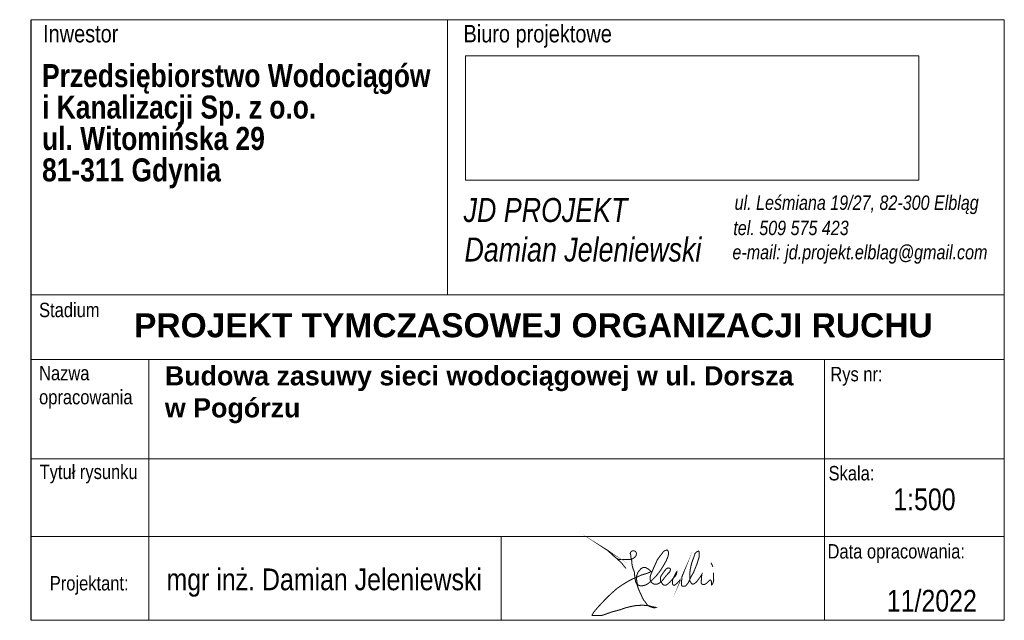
# Model space of a CAD drawing. Header units: metres. Extents: x -104 to 0, y 0 to 63.
import ezdxf
from ezdxf.enums import TextEntityAlignment as Align

# ---------------------------------------------------------------- set-up
doc = ezdxf.new("R2010")
doc.units = ezdxf.units.M
for name, color, linetype, lineweight in [('!_ramka', 250, 'Continuous', 20), ('001 PROJEKT DROGI', 7, 'Continuous', 0), ('D-wymiarowanie', 7, 'Continuous', 0)]:
    doc.layers.add(name, color=color, linetype=linetype, lineweight=lineweight)
doc.layers.add('tab_1', color=7, linetype='Continuous')
doc.styles.add('Arial_B_3', font='arialbd.ttf', dxfattribs={"height": 2.5})
doc.styles.add('drogi', font='ariali.ttf', dxfattribs={"width": 0.8})
doc.styles.add('STANDARD NARROW', font='ARIALN.TTF')
doc.styles.add('żelbet przekrój 1 50', font='arial.ttf', dxfattribs={"height": 12})
picture_1 = doc.add_image_def('image1.bmp', size_in_pixel=(2126, 583))

# ---------------------------------------------------------------- blocks, each defined once
blk = doc.blocks.new('Podpis_DJ')
at = {"layer": 'tab_1', "color": 170, "linetype": 'Continuous', "lineweight": 13, "const_width": 0.1185389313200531}
for points in [[(-3.256809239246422, 2.955553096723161), (-3.744983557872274, 3.563867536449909), (-4.347276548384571, 4.134162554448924), (-4.924209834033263, 4.634754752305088), (-5.36166474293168, 5.040297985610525), (-5.761080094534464, 5.287425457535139), (-5.298265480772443, 4.976931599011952), (-4.816431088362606, 4.514359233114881), (-4.353616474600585, 4.127826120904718), (-4.080999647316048, 3.988420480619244), (-3.611845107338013, 3.97574720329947), (-3.136350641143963, 3.988420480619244), (-2.762294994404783, 4.001093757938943), (-2.464318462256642, 4.077133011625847), (-2.248760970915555, 4.235548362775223), (-2.083922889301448, 4.419310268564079), (-2.03320347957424, 4.672774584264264), (-2.064903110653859, 4.793170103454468), (-2.140982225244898, 4.907229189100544), (-2.236081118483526, 4.970595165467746), (-2.445298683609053, 5.00227815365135), (-2.597456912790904, 4.95792188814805), (-2.724255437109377, 4.81217981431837), (-2.755955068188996, 4.666437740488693), (-2.692555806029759, 4.489012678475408), (-2.679875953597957, 4.254558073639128), (-2.648176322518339, 4.115152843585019), (-2.578489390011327, 3.83070744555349), (-2.558562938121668, 3.508069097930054), (-2.522695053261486, 3.249161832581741), (-2.4748721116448, 3.053985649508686), (-2.411107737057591, 2.878725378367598), (-2.265390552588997, 2.496923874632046), (-2.24939550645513, 2.181192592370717), (-2.177419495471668, 1.705597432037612), (-2.125436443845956, 1.401855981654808), (-1.94494739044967, 1.025103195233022), (-1.774023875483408, 0.5000415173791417), (-1.442331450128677, -0.212292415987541), (-1.223121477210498, -0.6891478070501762), (-1.061937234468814, -0.8566916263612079), (-0.8040423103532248, -1.243331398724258), (-0.5397002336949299, -1.436651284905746), (-0.1657531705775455, -1.571975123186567), (0.07924676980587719, -1.604195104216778), (0.2210888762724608, -1.559086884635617), (-0.1722003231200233, -1.481759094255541), (-0.4752266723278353, -1.404431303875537), (-0.797595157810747, -1.33999134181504), (-1.274700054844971, -1.307771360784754), (-1.809831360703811, -1.320659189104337), (-2.196673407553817, -1.359323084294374), (-2.75114684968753, -1.468871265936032), (-3.357199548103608, -1.623526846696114), (-3.911672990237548, -1.82329064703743), (-4.961338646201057, -2.103036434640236), (-5.451338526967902, -2.283468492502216), (-5.96712769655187, -2.470344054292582), (-6.418443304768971, -2.49612012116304), (-6.850416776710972, -2.49612012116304), (-7.166338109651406, -2.49612012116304), (-7.146995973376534, -2.386572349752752), (-6.979364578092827, -2.103036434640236), (-6.740811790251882, -1.813057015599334), (-6.444232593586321, -1.471525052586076), (-5.63186490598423, -0.6080302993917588), (-4.938388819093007, 0.06709482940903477), (-4.332336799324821, 0.595502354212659), (-3.726284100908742, 1.027249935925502), (-2.952600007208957, 1.497661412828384), (-2.44325799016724, 1.755421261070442), (-1.946810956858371, 1.961628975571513), (-1.495495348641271, 2.180724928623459), (-0.9152326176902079, 2.354712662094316), (-0.5348377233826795, 2.483592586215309), (-0.3672063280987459, 2.60602859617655), (-0.4574691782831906, 2.702688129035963), (-0.6315484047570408, 2.863788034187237), (-0.8572062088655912, 2.986224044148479), (-1.005495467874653, 3.069995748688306), (-1.224706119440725, 3.076440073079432), (-1.508390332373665, 2.934671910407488), (-1.688916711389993, 2.722020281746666), (-1.862995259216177, 2.509368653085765), (-1.972600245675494, 2.206500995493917), (-2.017732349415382, 2.077621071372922), (-2.049968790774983, 1.858525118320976), (-2.004837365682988, 1.562101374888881), (-1.959705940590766, 1.220569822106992), (-1.888784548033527, 1.053026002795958), (-1.630890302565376, 0.9499221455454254), (-1.385890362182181, 0.9434782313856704), (-1.115100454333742, 0.9885860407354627), (-0.8120747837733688, 1.117465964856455), (-0.6057591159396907, 1.265677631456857), (-0.3929956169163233, 1.446109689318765), (0.2261678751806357, 2.057450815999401), (0.7167174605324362, 2.679617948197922), (1.100603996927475, 3.293284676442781), (1.398454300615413, 3.827503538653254), (1.561660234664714, 4.198602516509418), (1.643051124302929, 4.433540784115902), (1.666134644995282, 4.628361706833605), (1.676393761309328, 4.792421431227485), (1.630227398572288, 4.97442508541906), (1.555848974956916, 5.071835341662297), (1.450693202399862, 5.087216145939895), (1.242946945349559, 5.015440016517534), (1.076236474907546, 4.88470461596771), (0.7530746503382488, 4.464301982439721), (0.3965715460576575, 3.977249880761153), (0.001539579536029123, 3.111944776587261), (-0.2199017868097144, 2.607814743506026), (-0.3716297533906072, 2.247136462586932), (-0.4618464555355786, 1.97252923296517), (-0.4618464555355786, 1.652837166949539), (-0.3388239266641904, 1.402821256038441), (-0.1460879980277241, 1.210186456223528), (0.02614394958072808, 1.120016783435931), (0.3254994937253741, 1.120016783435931), (0.6330571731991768, 1.271665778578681), (0.8914047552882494, 1.492990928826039), (1.075939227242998, 1.68972476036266), (1.190760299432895, 1.849570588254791), (1.379395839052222, 2.083192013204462), (1.576232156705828, 2.304517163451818), (1.809975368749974, 2.542236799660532), (1.879688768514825, 2.702083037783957), (1.90839420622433, 2.890619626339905), (1.793572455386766, 2.980788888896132), (1.600836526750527, 3.013577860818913), (1.440907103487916, 2.927506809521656), (1.248171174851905, 2.706181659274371), (1.014427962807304, 2.386489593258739), (0.7888855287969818, 2.042205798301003), (0.7355757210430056, 1.882359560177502), (0.7396767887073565, 1.521681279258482), (0.8462964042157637, 1.361835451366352), (1.026729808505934, 1.087227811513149), (1.14565194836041, 1.033945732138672), (1.39579875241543, 1.029847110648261), (1.592635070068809, 1.16100299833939), (1.839945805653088, 1.379593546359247), (2.091356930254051, 1.659708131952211), (2.285066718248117, 1.869793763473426), (2.482897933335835, 2.100476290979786), (2.59829992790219, 2.335278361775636), (2.647757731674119, 2.537125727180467), (2.647757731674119, 2.594796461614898), (2.569449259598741, 2.508290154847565), (2.49526289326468, 2.335278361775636), (2.334524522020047, 2.026328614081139), (2.198515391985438, 1.775049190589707), (2.132571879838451, 1.57320182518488), (2.128450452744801, 1.330161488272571), (2.157617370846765, 1.11470141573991), (2.231803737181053, 1.00347949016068), (2.367812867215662, 0.9993603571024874), (2.540915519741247, 1.1270596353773), (2.664560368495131, 1.23828156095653), (2.921594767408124, 1.523867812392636), (3.124227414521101, 1.75945998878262), (3.240017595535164, 2.003318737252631), (3.297913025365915, 2.160380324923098), (3.351672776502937, 2.296776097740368), (3.289642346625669, 2.156247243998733), (3.240017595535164, 2.019851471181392), (3.211069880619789, 1.701595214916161), (3.182122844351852, 1.420537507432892), (3.16144580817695, 1.209744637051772), (3.182122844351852, 0.990684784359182), (3.235882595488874, 0.9245538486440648), (3.343401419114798, 0.8997545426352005), (3.603929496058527, 0.8997545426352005), (3.69904264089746, 0.9700189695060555), (3.91821732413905, 1.234543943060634), (4.096037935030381, 1.569332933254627), (4.203557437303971, 1.833857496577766), (4.316786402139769, 2.052614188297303), (4.561594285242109, 2.463178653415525), (4.785655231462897, 3.010597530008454), (4.972373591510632, 3.475074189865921), (5.10929957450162, 3.935403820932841), (5.213031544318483, 4.229849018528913), (5.238225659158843, 4.56874729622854), (5.209180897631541, 4.89222210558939), (5.130344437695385, 4.971017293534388), (4.906282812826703, 4.854898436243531), (4.740311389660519, 4.659983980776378), (4.607534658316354, 4.249419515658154), (4.507951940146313, 3.992298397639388), (4.370437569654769, 3.619772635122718), (4.279153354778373, 3.242385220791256), (4.196167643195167, 2.823526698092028), (4.138077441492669, 2.396373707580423), (4.129778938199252, 1.952632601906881), (4.133928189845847, 1.583539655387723), (4.196598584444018, 1.416023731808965), (4.350122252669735, 1.192079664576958), (4.520242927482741, 1.125725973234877), (4.740155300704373, 1.241844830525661), (4.931022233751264, 1.411876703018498), (5.088695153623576, 1.619232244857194), (5.246368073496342, 1.826588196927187), (5.3542492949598, 1.975884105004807), (5.462130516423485, 2.150063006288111), (5.545116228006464, 2.278623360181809), (5.528519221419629, 2.166651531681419), (5.482877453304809, 1.888794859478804), (5.478727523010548, 1.62337968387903), (5.445533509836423, 1.349670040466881), (5.499474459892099, 1.183785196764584), (5.644698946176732, 1.084254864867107), (5.831417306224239, 1.080107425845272), (6.055478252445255, 1.221109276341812), (6.179957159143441, 1.341375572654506), (6.329330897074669, 1.47823039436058), (6.433063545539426, 1.577761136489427), (6.507750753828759, 1.627526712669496), (6.571147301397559, 1.573215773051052), (6.620703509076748, 1.518471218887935), (6.659827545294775, 1.328169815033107), (6.654610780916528, 1.14568865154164), (6.667651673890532, 1.054448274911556), (6.729056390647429, 1.099525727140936), (6.798135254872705, 1.20043525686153), (6.859244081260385, 1.370387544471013), (6.907068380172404, 1.548306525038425), (6.899097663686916, 1.837756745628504), (6.901754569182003, 2.45383399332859)], [(6.587424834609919, 3.610259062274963), (6.831021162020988, 3.143820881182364)]]:
    blk.add_lwpolyline(points, dxfattribs=at)

msp = doc.modelspace()

# ---------------------------------------------------------------- linework, layer by layer
at = {"layer": '!_ramka', "lineweight": 5}
for p, q in [((-1.136007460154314e-06, 63.34425409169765), (-102.6740984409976, 63.34425277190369)), ((-102.6740980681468, 34.33812348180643), (-7.644372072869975e-07, 34.33812480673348)), ((-102.6740979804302, 27.51416194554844), (-6.506174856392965e-07, 27.5141632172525)), ((-18.95705070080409, 27.51416298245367), (-18.95705034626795, -2.499627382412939e-07)), ((-102.6740978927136, 17.03833685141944), (-6.002262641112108e-07, 17.03833812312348)), ((-102.6740977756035, 8.836037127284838), (-5.300579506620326e-07, 8.836038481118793)), ((-102.6740976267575, -1.353833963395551e-06), (-1.238938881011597e-07, -1.731947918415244e-15))]:
    msp.add_line(p, q, dxfattribs=at)
at = {"layer": '!_ramka', "linetype": 'Continuous', "lineweight": 5, "ltscale": 0.8}
msp.add_line((-53.09831628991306, 8.836037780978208), (-53.09831617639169, -7.001405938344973e-07), dxfattribs=at)
at = {"lineweight": 5}
msp.add_line((-3.812119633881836e-07, -5.329070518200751e-15), (-1.195452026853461e-06, 63.34425409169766), dxfattribs=at)
at = {"flags": 128}
msp.add_lwpolyline([(-102.6740976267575, -1.353833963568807e-06), (-102.6740984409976, 63.34425277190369)], dxfattribs=at)
at = {"lineweight": 5, "flags": 128}
for points in [[(-58.73954322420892, 63.34425333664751), (-58.73954282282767, 34.33812404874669)], [(-58.73954324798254, 63.34425333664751), (-58.73954284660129, 34.33812404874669)]]:
    msp.add_lwpolyline(points, dxfattribs=at)
at = {"layer": 'D-wymiarowanie', "lineweight": 5, "ltscale": 3}
msp.add_lwpolyline([(-90.28473969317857, 27.51416209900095), (-90.2847393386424, -1.208299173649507e-06)], dxfattribs=at)

# ---------------------------------------------------------------- block references
at = {"lineweight": 5, "xscale": 0.9112500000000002, "yscale": 0.9112500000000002, "zscale": 0.9112500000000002}
msp.add_blockref('Podpis_DJ', (-36.96213535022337, 2.777609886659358), dxfattribs=at)

# ---------------------------------------------------------------- texts
at = {"layer": '001 PROJEKT DROGI', "color": 7, "linetype": 'Continuous', "lineweight": 5, "style": 'STANDARD NARROW'}
for s, height, p in [('Inwestor', 1.8347472, (-97.45976009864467, 61.86989900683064)), ('Biuro projektowe', 1.8347472, (-49.23964626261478, 61.86989900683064)), ('Biuro projektowe', 1.8347472, (-49.23964628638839, 61.86989900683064)), ('Rys nr:', 1.51875, (-15.60031177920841, 25.96393759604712)), ('Tytuł rysunku', 1.51875, (-96.62984486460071, 15.65986193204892)), ('Skala:', 1.51875, (-16.12440013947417, 15.51398003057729)), ('1:500', 2.293434, (-8.429614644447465, 12.75517314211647)), ('Data opracowania:', 1.51875, (-11.40119357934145, 7.277181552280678)), ('mgr inż. Damian Jeleniewski', 2.293434, (-71.76339637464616, 4.317035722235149)), ('Projektant:', 1.51875, (-96.56730949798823, 3.909676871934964)), ('11/2022', 2.293434, (-7.648178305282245, 2.065657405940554))]:
    msp.add_text(s, height=height, rotation=7.070312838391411e-07, dxfattribs=at).set_placement(p, align=Align.MIDDLE_CENTER)
at = {"layer": '001 PROJEKT DROGI', "linetype": 'Continuous', "lineweight": 5, "style": 'drogi', "width": 0.8}
for s, height, p in [('ul. Leśmiana 19/27, 82-300 Elbląg', 1.51875, (-28.45921380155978, 43.28694228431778)), ('JD PROJEKT', 2.53125, (-57.05582373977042, 42.00807382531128)), ('tel. 509 575 423', 1.51875, (-28.59415964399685, 40.62439711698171)), ('Damian Jeleniewski', 2.53125, (-56.96179826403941, 37.83794139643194)), ('e-mail: jd.projekt.elblag@gmail.com', 1.51875, (-28.68730402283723, 38.06708213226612))]:
    msp.add_text(s, height=height, rotation=7.070312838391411e-07, dxfattribs=at).set_placement(p)
at = {"layer": '001 PROJEKT DROGI', "lineweight": 5, "insert": (-101.5406446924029, 58.66083583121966), "char_height": 1.8225, "width": 47.61162198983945, "attachment_point": 1, "line_spacing_factor": 0.8181818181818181, "style": 'Arial_B_3'}
msp.add_mtext('{\\fArial Narrow|b1|i0|c238|p34;\\H1.3333x;Przedsiębiorstwo Wodociągów \\Pi Kanalizacji Sp. z o.o.\\Pul. Witomińska 29\\P81-311 Gdynia}', dxfattribs=at)
at = {"layer": '001 PROJEKT DROGI', "color": 7, "linetype": 'Continuous', "lineweight": 5, "char_height": 1.51875, "attachment_point": 1, "rotation": 7.070312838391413e-07, "style": 'STANDARD NARROW'}
for s, insert in [('Stadium', (-101.8558950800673, 33.49031696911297)), ('Nazwa\\Popracowania', (-101.8558950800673, 26.83159875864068))]:
    msp.add_mtext_dynamic_manual_height_columns(s, width=9.556499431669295, gutter_width=12.5, heights=[0], dxfattribs=dict(at, insert=insert))
at = {"layer": '001 PROJEKT DROGI', "color": 7, "linetype": 'Continuous', "lineweight": 5, "attachment_point": 1, "style": 'żelbet przekrój 1 50'}
for s, insert, char_height, width, rotation in [('\\A1;{\\fArial|b1|i0|c238|p34;PROJEKT TYMCZASOWEJ ORGANIZACJI RUCHU}', (-91.83196474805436, 32.38263207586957), 2.53125, 118.7281510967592, 7.070313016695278e-07), ('\\A1;{\\fArial|b1|i0|c238|p34;Budowa zasuwy sieci wodociągowej w ul. Dorsza w Pogórzu}', (-88.58165928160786, 26.8017332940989), 2.025, 67.26443715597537, 7.070313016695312e-07)]:
    msp.add_mtext(s, dxfattribs=dict(at, insert=insert, char_height=char_height, width=width, rotation=rotation))

# ---------------------------------------------------------------- pictures from other files: only their frames are drawn
at = {"color": 7, "lineweight": 5, "true_color": 0xfcfcfc}
image = msp.add_image(picture_1, insert=(-56.85807834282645, 46.40779652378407), size_in_units=(47.845317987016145, 13.12032943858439), dxfattribs=at)
image.dxf.flags = 7

doc.saveas('drawing.dxf')
